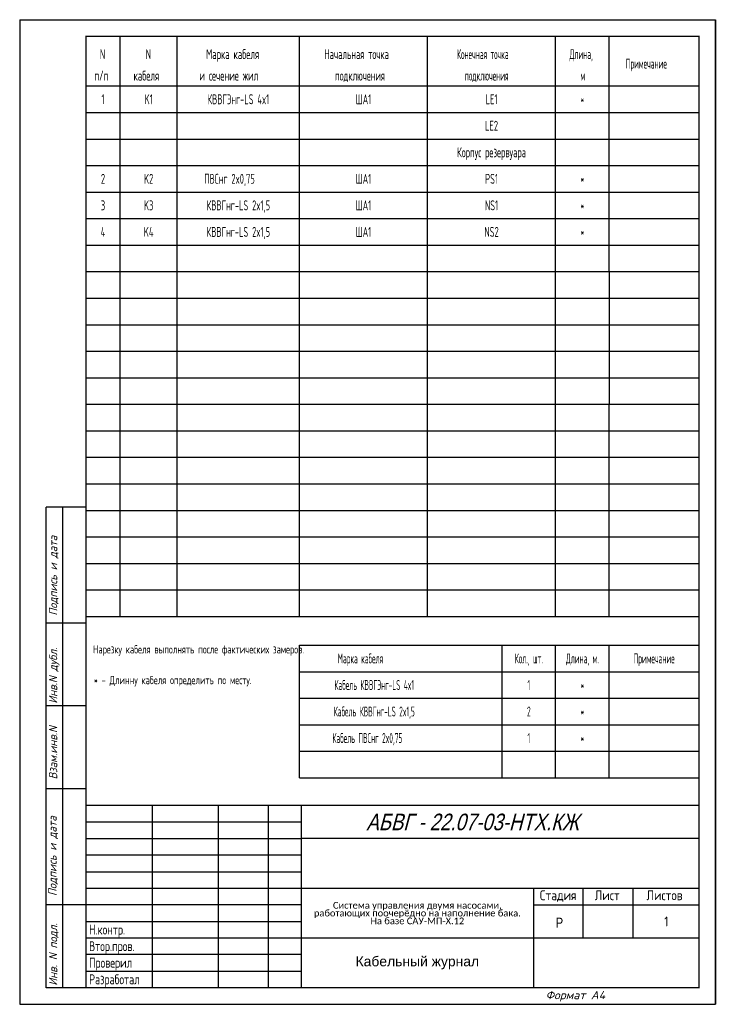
# Model space of a CAD drawing. Header units: millimetres. Extents: x 2353 to 2565, y 1145 to 1442.
import ezdxf
from ezdxf.enums import TextEntityAlignment as Align

# ---------------------------------------------------------------- set-up
doc = ezdxf.new("R2010")
doc.units = ezdxf.units.MM
for name, color, linetype in [('_FORMAT OSNOVNAJA', 1, 'Continuous'), ('_TABLITSA OSNOVNAJA', 3, 'Continuous'), ('_TABLITSA TONKAJA', 2, 'Continuous'), ('Текст', 7, 'Continuous'), ('Форматка', 4, 'Continuous')]:
    doc.layers.add(name, color=color, linetype=linetype)
doc.layers.add('Слой1', color=10, linetype='Continuous', lineweight=200, plot=False)
doc.styles.add('35', font='romans.shx', dxfattribs={"width": 0.7, "oblique": 15, "height": 3.5})
doc.styles.add('5', font='romans.shx', dxfattribs={"width": 0.65, "oblique": 15, "height": 5})
doc.styles.add('Arial', font='arial.ttf')
doc.styles.add('Gost_ptb', font='gost_ptb.shx', dxfattribs={"width": 0.9, "oblique": 15})
doc.styles.add('Romans8', font='romans8.shx', dxfattribs={"width": 0.8, "height": 3})

msp = doc.modelspace()

# ---------------------------------------------------------------- linework, layer by layer
for p, q in [((2383.07, 1326.15), (2383.07, 1366.15)), ((2400.33, 1326.15), (2400.33, 1366.15)), ((2437.18, 1326.15), (2437.18, 1366.15)), ((2475.84, 1326.15), (2475.84, 1366.15)), ((2514.51, 1326.15), (2514.51, 1366.15)), ((2530.67, 1366.15), (2530.67, 1326.15))]:
    msp.add_line(p, q)
at = {"color": 7, "const_width": 0.35}
msp.add_lwpolyline([(2557.78, 1150.15), (2372.77, 1150.15), (2372.77, 1437.15), (2557.78, 1437.15)], close=True, dxfattribs=at)
at = {"layer": '_FORMAT OSNOVNAJA', "color": 7}
for p, q in [((2372.78, 1205.15), (2372.78, 1150.15)), ((2557.78, 1205.15), (2372.78, 1205.15))]:
    msp.add_line(p, q, dxfattribs=at)
at = {"layer": '_TABLITSA OSNOVNAJA', "color": 7}
for p, q in [((2392.78, 1205.15), (2392.78, 1150.15)), ((2412.78, 1150.15), (2412.78, 1205.15)), ((2427.78, 1205.15), (2427.78, 1150.15)), ((2437.78, 1150.15), (2437.78, 1205.15)), ((2557.78, 1195.15), (2437.78, 1195.15)), ((2437.78, 1180.15), (2557.78, 1180.15)), ((2507.78, 1180.15), (2507.78, 1150.15)), ((2522.78, 1165.15), (2522.78, 1180.15)), ((2537.78, 1180.15), (2537.78, 1165.15)), ((2507.78, 1175.15), (2557.78, 1175.15)), ((2557.78, 1165.15), (2437.78, 1165.15))]:
    msp.add_line(p, q, dxfattribs=at)
at = {"layer": '_TABLITSA TONKAJA', "color": 7}
for p, q in [((2372.78, 1200.15), (2437.78, 1200.15)), ((2372.78, 1195.15), (2437.78, 1195.15)), ((2437.78, 1190.15), (2372.78, 1190.15)), ((2437.78, 1190.15), (2372.78, 1190.15)), ((2372.78, 1185.15), (2437.78, 1185.15)), ((2372.78, 1185.15), (2437.78, 1185.15)), ((2372.78, 1180.15), (2437.78, 1180.15)), ((2372.78, 1180.15), (2437.78, 1180.15)), ((2437.78, 1175.15), (2372.78, 1175.15)), ((2437.78, 1175.15), (2372.78, 1175.15)), ((2372.78, 1170.15), (2437.78, 1170.15)), ((2372.78, 1170.15), (2437.78, 1170.15)), ((2437.78, 1165.15), (2372.78, 1165.15)), ((2437.78, 1165.15), (2372.78, 1165.15)), ((2437.78, 1160.15), (2372.78, 1160.15)), ((2437.78, 1160.15), (2372.78, 1160.15)), ((2372.78, 1155.15), (2437.78, 1155.15)), ((2372.78, 1155.15), (2437.78, 1155.15))]:
    msp.add_line(p, q, dxfattribs=at)
at = {"layer": 'Слой1', "color": 7, "lineweight": -3}
for p, q in [((2352.78, 1442.15), (2352.78, 1145.15)), ((2352.78, 1442.15), (2352.78, 1145.15)), ((2562.78, 1145.15), (2562.78, 1442.15)), ((2562.78, 1442.15), (2562.78, 1145.15)), ((2562.78, 1442.15), (2562.78, 1145.15))]:
    msp.add_line(p, q, dxfattribs=at)
at = {"layer": 'Слой1', "color": 7, "linetype": 'ByBlock', "lineweight": -3, "ltscale": 0.4}
for p, q in [((2352.78, 1442.15), (2562.78, 1442.15)), ((2352.78, 1145.15), (2562.78, 1145.15))]:
    msp.add_line(p, q, dxfattribs=at)
at = {"layer": 'Форматка', "color": 7, "lineweight": -3}
for p, q in [((2383.07, 1422.15), (2383.07, 1437.15)), ((2400.33, 1422.15), (2400.33, 1437.15)), ((2437.18, 1422.15), (2437.18, 1437.15)), ((2475.84, 1422.15), (2475.84, 1437.15)), ((2514.51, 1422.15), (2514.51, 1437.15)), ((2530.67, 1422.15), (2530.67, 1437.15)), ((2372.78, 1422.15), (2557.78, 1422.15)), ((2372.78, 1422.15), (2557.78, 1422.15)), ((2383.07, 1366.15), (2383.07, 1422.15)), ((2400.33, 1366.15), (2400.33, 1422.15)), ((2437.18, 1366.15), (2437.18, 1422.15)), ((2475.84, 1366.15), (2475.84, 1422.15)), ((2514.51, 1366.15), (2514.51, 1422.15)), ((2530.67, 1366.15), (2530.67, 1422.15)), ((2372.78, 1414.15), (2557.78, 1414.15)), ((2372.78, 1406.15), (2557.78, 1406.15)), ((2372.78, 1398.15), (2557.78, 1398.15)), ((2372.78, 1390.15), (2557.78, 1390.15)), ((2372.78, 1382.15), (2557.78, 1382.15)), ((2372.78, 1374.15), (2557.78, 1374.15)), ((2372.78, 1366.15), (2514.51, 1366.15)), ((2514.51, 1366.15), (2557.78, 1366.15)), ((2372.78, 1358.15), (2557.78, 1358.15)), ((2372.78, 1350.15), (2557.78, 1350.15)), ((2372.78, 1342.15), (2557.78, 1342.15)), ((2372.78, 1334.15), (2557.78, 1334.15)), ((2372.78, 1326.15), (2557.78, 1326.15)), ((2383.07, 1262.15), (2383.07, 1326.15)), ((2400.33, 1262.15), (2400.33, 1326.15)), ((2437.18, 1262.15), (2437.18, 1326.15)), ((2475.84, 1262.15), (2475.84, 1326.15)), ((2514.51, 1262.15), (2514.51, 1326.15)), ((2530.67, 1262.15), (2530.67, 1326.15)), ((2372.78, 1318.15), (2557.78, 1318.15)), ((2372.78, 1310.15), (2514.51, 1310.15)), ((2514.51, 1310.15), (2557.78, 1310.15)), ((2372.78, 1302.15), (2557.78, 1302.15)), ((2372.77, 1295.15), (2360.77, 1295.15)), ((2360.77, 1150.15), (2360.77, 1295.15)), ((2365.77, 1150.15), (2365.77, 1295.15)), ((2372.78, 1294.15), (2557.78, 1294.15)), ((2372.78, 1286.15), (2557.78, 1286.15)), ((2372.78, 1278.15), (2557.78, 1278.15)), ((2372.78, 1270.15), (2514.51, 1270.15)), ((2514.51, 1270.15), (2557.78, 1270.15)), ((2372.77, 1260.15), (2360.77, 1260.15)), ((2372.78, 1262.15), (2514.51, 1262.15)), ((2514.51, 1262.15), (2557.78, 1262.15)), ((2437.18, 1213.47), (2437.18, 1253.47)), ((2437.18, 1253.47), (2557.78, 1253.47)), ((2498.34, 1213.47), (2498.34, 1253.47)), ((2514.51, 1213.47), (2514.51, 1253.47)), ((2530.67, 1213.47), (2530.67, 1253.47)), ((2437.18, 1245.47), (2557.78, 1245.47)), ((2437.18, 1237.47), (2557.78, 1237.47)), ((2372.77, 1235.15), (2360.77, 1235.15)), ((2437.18, 1229.47), (2557.78, 1229.47)), ((2437.18, 1221.47), (2557.78, 1221.47)), ((2437.18, 1213.47), (2557.78, 1213.47)), ((2372.77, 1210.15), (2360.77, 1210.15)), ((2372.77, 1175.15), (2360.77, 1175.15)), ((2372.77, 1150.15), (2360.77, 1150.15))]:
    msp.add_line(p, q, dxfattribs=at)

# ---------------------------------------------------------------- texts
at = {"color": 7, "linetype": 'Continuous', "style": '5', "width": 0.6}
msp.add_text('N', height=3, dxfattribs=at).set_placement((2376.97, 1430.25))
at = {"lineweight": -3, "style": 'Arial', "oblique": 15, "width": 0.8}
msp.add_text('АБВГ - 22.07-03-НТХ.КЖ ', height=5, dxfattribs=at).set_placement((2523.1, 1200.15), align=Align.MIDDLE_RIGHT)
at = {"color": 7, "style": 'Arial', "width": 0.8}
msp.add_text('Р', height=3, dxfattribs=at).set_placement((2514.55, 1168.27))
at = {"char_height": 2.5, "attachment_point": 1, "style": 'Gost_ptb'}
for s, width, insert in [('{\\Q0;Нарезку кабеля выполнять после фактических замеров. }', 62.2349, (2374.94, 1253.47)), ('{\\Q0;* - Длинну кабеля определить по месту.}', 62.0495, (2375.13, 1244.2))]:
    msp.add_mtext_dynamic_manual_height_columns(s, width=width, gutter_width=12.5, heights=[0], dxfattribs=dict(at, insert=insert))
at = {"insert": (2472.78, 1172.65), "char_height": 2.2, "width": 70, "attachment_point": 5, "line_spacing_factor": 0.7, "style": 'Arial'}
msp.add_mtext('{\\fCalibri|b0|i0|c204|p34;\\H0.91667x;Система управления двумя насосами, \\fCalibri|b0|i0|c0|p34;\\P\\fCalibri|b0|i0|c204|p34;работающих поочерёдно на наполнение бака. \\fCalibri|b0|i0|c0|p34;\\H1.8129x; \\H0.5516x;\\P\\fCalibri|b0|i0|c204|p34;На базе САУ-МП-Х.\\fCalibri|b0|i0|c0|p34;12\\H1.8958x; }', dxfattribs=at)
at = {"color": 7, "insert": (2472.78, 1157.66), "char_height": 3, "width": 72.4067, "attachment_point": 5, "style": 'Arial'}
msp.add_mtext('\\pt26.824;Кабельный журнал', dxfattribs=at)
at = {"layer": 'Текст', "color": 7, "ltscale": 6.666667, "char_height": 3, "style": 'Romans8'}
for s, insert, width, attachment_point in [('Стадия', (2515.28, 1179.55), 15, 2), ('\\pi3.55;Лист', (2522.78, 1179.55), 15, 1), ('\\pi4.1499;Листов', (2537.78, 1179.55), 20, 1)]:
    msp.add_mtext(s, dxfattribs=dict(at, insert=insert, width=width, attachment_point=attachment_point))
at = {"layer": 'Текст', "color": 7, "ltscale": 100, "insert": (2547.91, 1170.15), "char_height": 3, "width": 19.7446, "attachment_point": 5, "style": 'Romans8'}
msp.add_mtext('\\A1;1', dxfattribs=at)
at = {"layer": 'Текст', "color": 7, "insert": (2373.72, 1184.19), "char_height": 3, "width": 21.4279, "attachment_point": 1, "style": 'Romans8'}
msp.add_mtext('{\\W0.7;\\P\\P\\PН.контр.   \\PВтор.пров.\\PПроверил\\PРазработал}', dxfattribs=at)
at = {"layer": 'Форматка', "color": 7, "lineweight": -3}
for s, style, width, p in [('N', '5', 0.6, (2390.81, 1430.25)), ('Марка кабеля', '5', 0.6, (2409.04, 1430.25)), ('Начальная точка', '5', 0.55, (2444.7, 1430.25)), ('Конечная точка', 'Gost_ptb', 0.55, (2484.75, 1430.25)), ('Длина,', 'Gost_ptb', 0.55, (2518.72, 1430.25)), ('Примечание', 'Gost_ptb', 0.55, (2535.66, 1427.41)), ('п/п', '5', 0.6, (2375.3, 1423.78)), ('кабеля', '5', 0.6, (2387.14, 1423.78)), ('и сечение жил', '5', 0.6, (2407, 1423.78)), ('подключения', '5', 0.55, (2447.91, 1423.78)), ('подключения', 'Gost_ptb', 0.55, (2487.09, 1423.78)), ('м', 'Gost_ptb', 0.55, (2521.98, 1423.78))]:
    msp.add_text(s, height=3, dxfattribs=dict(at, style=style, width=width)).set_placement(p)
at = {"layer": 'Форматка', "color": 7, "lineweight": -3, "style": 'Gost_ptb'}
for s, width, p in [('КВВГЭнг-LS 4x1', 0.7, (2418.76, 1418.15)), ('*', 0.55, (2522.59, 1418.15)), ('1', 0.7, (2377.93, 1418.15)), ('K1', 0.7, (2391.7, 1418.15)), ('ША1', 0.7, (2456.51, 1418.15)), ('LE1', 0.7, (2495.17, 1418.15)), ('LE2', 0.7, (2495.17, 1410.15)), ('Корпус резервуара', 0.7, (2495.17, 1402.15)), ('*', 0.55, (2522.59, 1394.15)), ('2', 0.7, (2377.93, 1394.15)), ('K2', 0.7, (2391.7, 1394.15)), ('ПВСнг 2x0,75', 0.7, (2416.08, 1394.15)), ('ША1', 0.7, (2456.51, 1394.15)), ('PS1', 0.7, (2495.17, 1394.15)), ('3', 0.7, (2377.93, 1386.15)), ('K3', 0.7, (2391.7, 1386.15)), ('КВВГнг-LS 2x1,5', 0.7, (2418.76, 1386.15)), ('ША1', 0.7, (2456.51, 1386.15)), ('NS1', 0.7, (2495.17, 1386.15)), ('*', 0.55, (2522.59, 1386.15)), ('4', 0.7, (2377.93, 1378.15)), ('K4', 0.7, (2391.7, 1378.15)), ('КВВГнг-LS 2x1,5', 0.7, (2418.76, 1378.15)), ('ША1', 0.7, (2456.51, 1378.15)), ('NS2', 0.7, (2495.17, 1378.15)), ('*', 0.55, (2522.59, 1378.15)), ('Марка кабеля', 0.55, (2455.6, 1249.47)), ('Кол., шт.', 0.55, (2506.42, 1249.47)), ('Длина, м.', 0.55, (2522.59, 1249.47)), ('Примечание', 0.55, (2544.23, 1249.47)), ('Кабель КВВГЭнг-LS 4x1', 0.55, (2459.77, 1241.47)), ('1', 0.55, (2506.42, 1241.47)), ('*', 0.55, (2522.59, 1241.47)), ('Кабель КВВГнг-LS 2x1,5', 0.55, (2459.77, 1233.47)), ('2', 0.55, (2506.42, 1233.47)), ('*', 0.55, (2522.59, 1233.47)), ('Кабель ПВСнг 2x0,75', 0.55, (2457.7, 1225.47)), ('1', 0.55, (2506.42, 1225.47)), ('*', 0.55, (2522.59, 1225.47))]:
    msp.add_text(s, height=3, dxfattribs=dict(at, width=width)).set_placement(p, align=Align.MIDDLE_CENTER)
at = {"layer": 'Форматка', "color": 7, "lineweight": -3, "style": '35', "oblique": 15, "width": 0.9}
for s, p in [('Подпись и дата', (2364.11, 1262.39)), ('Инв.N дубл.', (2364.11, 1235.85)), ('Взам.инв.N', (2364.11, 1212.98)), ('Подпись и дата', (2363.92, 1177.82)), ('Инв. N подл.', (2364.11, 1150.78))]:
    msp.add_text(s, height=2.5, rotation=90, dxfattribs=at).set_placement(p)
at = {"layer": 'Форматка', "color": 7, "lineweight": -3, "style": '35', "oblique": 15}
msp.add_text('Формат А4', height=2.5, dxfattribs=at).set_placement((2511.49, 1146.68))

doc.saveas('drawing.dxf')
